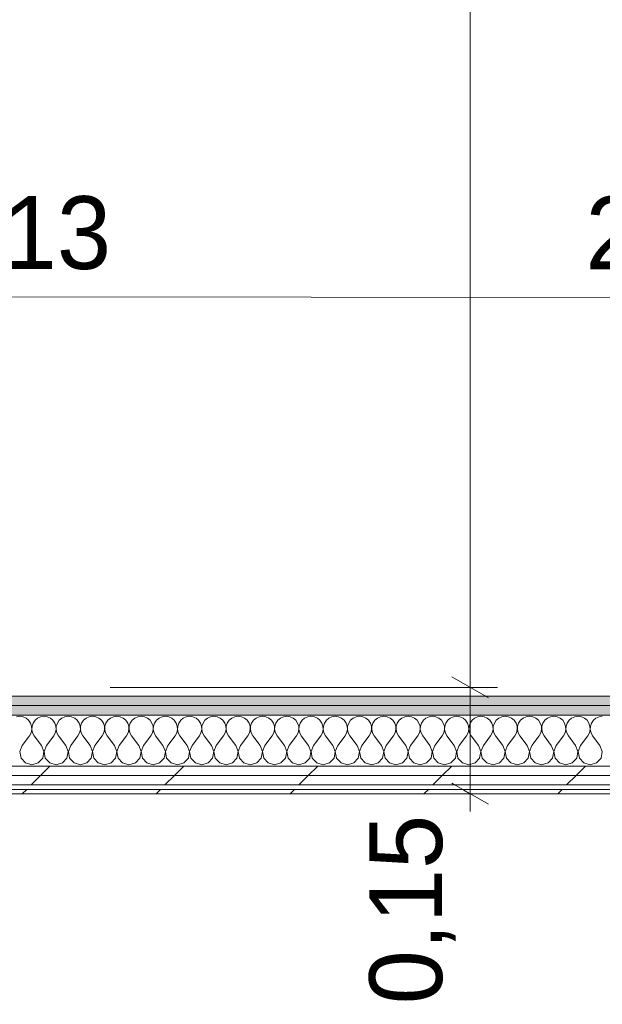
# Model space of a CAD drawing. Header units: millimetres. Extents: x -30280 to 19093, y -17460 to 4378.
# Tile 166 of 256: x -3667 to -2867, y -17373 to -16021. Entities that reach past the tile are written whole.
import ezdxf

# ---------------------------------------------------------------- set-up
doc = ezdxf.new("R2010")
doc.units = ezdxf.units.MM
doc.header["$MEASUREMENT"] = 0
doc.linetypes.add('Wipeout_Contour', pattern=[1000, 0, -1000])
doc.layers.add('Nuevo_06_COT_Generals', color=7, linetype='Continuous')
doc.layers.add('Nuevo_08_E_Envans secs', color=7, linetype='Continuous')
doc.layers.add('Nuevo_06_COT_Generals_Pluma_Nº__1', color=7, linetype='Continuous', lineweight=5)
doc.layers.add('Nuevo_08_E_Envans secs_Pluma_Nº__1', color=7, linetype='Continuous', lineweight=5)
for name, color, linetype, lineweight, true_color in [('Nuevo_08_E_Envans secs_Pluma_Nº__102', 7, 'Continuous', 5, 0xcccccc), ('Nuevo_08_E_Envans secs_Pluma_Nº__171', 171, 'Continuous', 13, 0xaaaaff), ('Nuevo_08_E_Envans secs_Pluma_Nº__177', 7, 'Continuous', 15, 0xf7e046), ('Nuevo_08_E_Envans secs_Pluma_Nº__79', 7, 'Continuous', 5, 0xaaffd5)]:
    doc.layers.add(name, color=color, linetype=linetype, lineweight=lineweight, true_color=true_color)
doc.styles.add('Estilo_Generado_1', font='txt')
doc.dimstyles.new('Estilo_Generado__2', dxfattribs={"dimtxt": 100, "dimasz": 38, "dimexe": 0.18, "dimexo": 300, "dimgap": 0, "dimtad": 1, "dimlfac": 0.001, "dimzin": 0, "dimdsep": 46, "dimtxsty": 'Estilo_Generado_1', "dimblk": 'ARROWHEAD_2', "dimblk1": 'ARROWHEAD_2', "dimblk2": 'ARROWHEAD_2', "dimcen": 0.09, "dimclrd": 7, "dimclre": 7, "dimclrt": 7, "dimadec": 0, "dimazin": 0, "dimtfac": 1, "dimtdec": 4, "dimtmove": 0, "dimatfit": 3, "dimfxl": 0, "dimtolj": 1, "dimtzin": 0, "dimarcsym": 0})
pattern_1 = [(45, (0, 0), (-183.8478, 183.8478), [195, -65]), (45, (7e-14, 183.85), (-183.8478, 183.8478), [195, -65])]

# ---------------------------------------------------------------- blocks, each defined once
blk = doc.blocks.new('*X452')
at = {"layer": 'Nuevo_08_E_Envans secs_Pluma_Nº__102', "color": 254, "linetype": 'Continuous', "lineweight": 5, "true_color": 0xcccccc}
for p, q in [((-3666.7, -16977.6), (-3671.2, -16978.3)), ((-3662.1, -16978.3), (-3666.7, -16977.6)), ((-3657.9, -16980.1), (-3662.1, -16978.3)), ((-3654.4, -16983.1), (-3657.9, -16980.1)), ((-3651.8, -16986.9), (-3654.4, -16983.1)), ((-3645.6, -16983.1), (-3648.2, -16986.9)), ((-3642.1, -16980.1), (-3645.6, -16983.1)), ((-3637.9, -16978.3), (-3642.1, -16980.1)), ((-3633.3, -16977.6), (-3637.9, -16978.3)), ((-3628.8, -16978.3), (-3633.3, -16977.6)), ((-3624.6, -16980.1), (-3628.8, -16978.3)), ((-3621, -16983.1), (-3624.6, -16980.1)), ((-3618.4, -16986.9), (-3621, -16983.1)), ((-3612.3, -16983.1), (-3614.9, -16986.9)), ((-3608.8, -16980.1), (-3612.3, -16983.1)), ((-3604.6, -16978.3), (-3608.8, -16980.1)), ((-3600, -16977.6), (-3604.6, -16978.3)), ((-3595.4, -16978.3), (-3600, -16977.6)), ((-3591.2, -16980.1), (-3595.4, -16978.3)), ((-3587.7, -16983.1), (-3591.2, -16980.1)), ((-3585.1, -16986.9), (-3587.7, -16983.1)), ((-3579, -16983.1), (-3581.6, -16986.9)), ((-3575.4, -16980.1), (-3579, -16983.1)), ((-3571.2, -16978.3), (-3575.4, -16980.1)), ((-3566.7, -16977.6), (-3571.2, -16978.3)), ((-3562.1, -16978.3), (-3566.7, -16977.6)), ((-3557.9, -16980.1), (-3562.1, -16978.3)), ((-3554.4, -16983.1), (-3557.9, -16980.1)), ((-3551.8, -16986.9), (-3554.4, -16983.1)), ((-3545.6, -16983.1), (-3548.2, -16986.9)), ((-3542.1, -16980.1), (-3545.6, -16983.1)), ((-3537.9, -16978.3), (-3542.1, -16980.1)), ((-3533.3, -16977.6), (-3537.9, -16978.3)), ((-3528.8, -16978.3), (-3533.3, -16977.6)), ((-3524.6, -16980.1), (-3528.8, -16978.3)), ((-3521, -16983.1), (-3524.6, -16980.1)), ((-3518.4, -16986.9), (-3521, -16983.1)), ((-3512.3, -16983.1), (-3514.9, -16986.9)), ((-3508.8, -16980.1), (-3512.3, -16983.1)), ((-3504.6, -16978.3), (-3508.8, -16980.1)), ((-3500, -16977.6), (-3504.6, -16978.3)), ((-3495.4, -16978.3), (-3500, -16977.6)), ((-3491.2, -16980.1), (-3495.4, -16978.3)), ((-3487.7, -16983.1), (-3491.2, -16980.1)), ((-3485.1, -16986.9), (-3487.7, -16983.1)), ((-3479, -16983.1), (-3481.6, -16986.9)), ((-3475.4, -16980.1), (-3479, -16983.1)), ((-3471.2, -16978.3), (-3475.4, -16980.1)), ((-3466.7, -16977.6), (-3471.2, -16978.3)), ((-3462.1, -16978.3), (-3466.7, -16977.6)), ((-3457.9, -16980.1), (-3462.1, -16978.3)), ((-3454.4, -16983.1), (-3457.9, -16980.1)), ((-3451.8, -16986.9), (-3454.4, -16983.1)), ((-3445.6, -16983.1), (-3448.2, -16986.9)), ((-3442.1, -16980.1), (-3445.6, -16983.1)), ((-3437.9, -16978.3), (-3442.1, -16980.1)), ((-3433.3, -16977.6), (-3437.9, -16978.3)), ((-3428.8, -16978.3), (-3433.3, -16977.6)), ((-3424.6, -16980.1), (-3428.8, -16978.3)), ((-3421, -16983.1), (-3424.6, -16980.1)), ((-3418.4, -16986.9), (-3421, -16983.1)), ((-3412.3, -16983.1), (-3414.9, -16986.9)), ((-3408.8, -16980.1), (-3412.3, -16983.1)), ((-3404.6, -16978.3), (-3408.8, -16980.1)), ((-3400, -16977.6), (-3404.6, -16978.3)), ((-3395.4, -16978.3), (-3400, -16977.6)), ((-3391.2, -16980.1), (-3395.4, -16978.3)), ((-3387.7, -16983.1), (-3391.2, -16980.1)), ((-3385.1, -16986.9), (-3387.7, -16983.1)), ((-3379, -16983.1), (-3381.6, -16986.9)), ((-3375.4, -16980.1), (-3379, -16983.1)), ((-3371.2, -16978.3), (-3375.4, -16980.1)), ((-3366.7, -16977.6), (-3371.2, -16978.3)), ((-3362.1, -16978.3), (-3366.7, -16977.6)), ((-3357.9, -16980.1), (-3362.1, -16978.3)), ((-3354.4, -16983.1), (-3357.9, -16980.1)), ((-3351.8, -16986.9), (-3354.4, -16983.1)), ((-3345.6, -16983.1), (-3348.2, -16986.9)), ((-3342.1, -16980.1), (-3345.6, -16983.1)), ((-3337.9, -16978.3), (-3342.1, -16980.1)), ((-3333.3, -16977.6), (-3337.9, -16978.3)), ((-3328.8, -16978.3), (-3333.3, -16977.6)), ((-3324.6, -16980.1), (-3328.8, -16978.3)), ((-3321, -16983.1), (-3324.6, -16980.1)), ((-3318.4, -16986.9), (-3321, -16983.1)), ((-3312.3, -16983.1), (-3314.9, -16986.9)), ((-3308.8, -16980.1), (-3312.3, -16983.1)), ((-3304.6, -16978.3), (-3308.8, -16980.1)), ((-3300, -16977.6), (-3304.6, -16978.3)), ((-3295.4, -16978.3), (-3300, -16977.6)), ((-3291.2, -16980.1), (-3295.4, -16978.3)), ((-3287.7, -16983.1), (-3291.2, -16980.1)), ((-3285.1, -16986.9), (-3287.7, -16983.1)), ((-3279, -16983.1), (-3281.6, -16986.9)), ((-3275.4, -16980.1), (-3279, -16983.1)), ((-3271.2, -16978.3), (-3275.4, -16980.1)), ((-3266.7, -16977.6), (-3271.2, -16978.3)), ((-3262.1, -16978.3), (-3266.7, -16977.6)), ((-3257.9, -16980.1), (-3262.1, -16978.3)), ((-3254.4, -16983.1), (-3257.9, -16980.1)), ((-3251.8, -16986.9), (-3254.4, -16983.1)), ((-3245.6, -16983.1), (-3248.2, -16986.9)), ((-3242.1, -16980.1), (-3245.6, -16983.1)), ((-3237.9, -16978.3), (-3242.1, -16980.1)), ((-3233.3, -16977.6), (-3237.9, -16978.3)), ((-3228.8, -16978.3), (-3233.3, -16977.6)), ((-3224.6, -16980.1), (-3228.8, -16978.3)), ((-3221, -16983.1), (-3224.6, -16980.1)), ((-3218.4, -16986.9), (-3221, -16983.1)), ((-3212.3, -16983.1), (-3214.9, -16986.9)), ((-3208.8, -16980.1), (-3212.3, -16983.1)), ((-3204.6, -16978.3), (-3208.8, -16980.1)), ((-3200, -16977.6), (-3204.6, -16978.3)), ((-3195.4, -16978.3), (-3200, -16977.6)), ((-3191.2, -16980.1), (-3195.4, -16978.3)), ((-3187.7, -16983.1), (-3191.2, -16980.1)), ((-3185.1, -16986.9), (-3187.7, -16983.1)), ((-3179, -16983.1), (-3181.6, -16986.9)), ((-3175.4, -16980.1), (-3179, -16983.1)), ((-3171.2, -16978.3), (-3175.4, -16980.1)), ((-3166.7, -16977.6), (-3171.2, -16978.3)), ((-3162.1, -16978.3), (-3166.7, -16977.6)), ((-3157.9, -16980.1), (-3162.1, -16978.3)), ((-3154.4, -16983.1), (-3157.9, -16980.1)), ((-3151.8, -16986.9), (-3154.4, -16983.1)), ((-3145.6, -16983.1), (-3148.2, -16986.9)), ((-3142.1, -16980.1), (-3145.6, -16983.1)), ((-3137.9, -16978.3), (-3142.1, -16980.1)), ((-3133.3, -16977.6), (-3137.9, -16978.3)), ((-3128.8, -16978.3), (-3133.3, -16977.6)), ((-3124.6, -16980.1), (-3128.8, -16978.3)), ((-3121, -16983.1), (-3124.6, -16980.1)), ((-3118.4, -16986.9), (-3121, -16983.1)), ((-3112.3, -16983.1), (-3114.9, -16986.9)), ((-3108.8, -16980.1), (-3112.3, -16983.1)), ((-3104.6, -16978.3), (-3108.8, -16980.1)), ((-3100, -16977.6), (-3104.6, -16978.3)), ((-3095.4, -16978.3), (-3100, -16977.6)), ((-3091.2, -16980.1), (-3095.4, -16978.3)), ((-3087.7, -16983.1), (-3091.2, -16980.1)), ((-3085.1, -16986.9), (-3087.7, -16983.1)), ((-3079, -16983.1), (-3081.6, -16986.9)), ((-3075.4, -16980.1), (-3079, -16983.1)), ((-3071.2, -16978.3), (-3075.4, -16980.1)), ((-3066.7, -16977.6), (-3071.2, -16978.3)), ((-3062.1, -16978.3), (-3066.7, -16977.6)), ((-3057.9, -16980.1), (-3062.1, -16978.3)), ((-3054.4, -16983.1), (-3057.9, -16980.1)), ((-3051.8, -16986.9), (-3054.4, -16983.1)), ((-3045.6, -16983.1), (-3048.2, -16986.9)), ((-3042.1, -16980.1), (-3045.6, -16983.1)), ((-3037.9, -16978.3), (-3042.1, -16980.1)), ((-3033.3, -16977.6), (-3037.9, -16978.3)), ((-3028.8, -16978.3), (-3033.3, -16977.6)), ((-3024.6, -16980.1), (-3028.8, -16978.3)), ((-3021, -16983.1), (-3024.6, -16980.1)), ((-3018.4, -16986.9), (-3021, -16983.1)), ((-3012.3, -16983.1), (-3014.9, -16986.9)), ((-3008.8, -16980.1), (-3012.3, -16983.1)), ((-3004.6, -16978.3), (-3008.8, -16980.1)), ((-3000, -16977.6), (-3004.6, -16978.3)), ((-2995.4, -16978.3), (-3000, -16977.6)), ((-2991.2, -16980.1), (-2995.4, -16978.3)), ((-2987.7, -16983.1), (-2991.2, -16980.1)), ((-2985.1, -16986.9), (-2987.7, -16983.1)), ((-2979, -16983.1), (-2981.6, -16986.9)), ((-2975.4, -16980.1), (-2979, -16983.1)), ((-2971.2, -16978.3), (-2975.4, -16980.1)), ((-2966.7, -16977.6), (-2971.2, -16978.3)), ((-2962.1, -16978.3), (-2966.7, -16977.6)), ((-2957.9, -16980.1), (-2962.1, -16978.3)), ((-2954.4, -16983.1), (-2957.9, -16980.1)), ((-2951.8, -16986.9), (-2954.4, -16983.1)), ((-2945.6, -16983.1), (-2948.2, -16986.9)), ((-2942.1, -16980.1), (-2945.6, -16983.1)), ((-2937.9, -16978.3), (-2942.1, -16980.1)), ((-2933.3, -16977.6), (-2937.9, -16978.3)), ((-2928.8, -16978.3), (-2933.3, -16977.6)), ((-2924.6, -16980.1), (-2928.8, -16978.3)), ((-2921, -16983.1), (-2924.6, -16980.1)), ((-2918.4, -16986.9), (-2921, -16983.1)), ((-2912.3, -16983.1), (-2914.9, -16986.9)), ((-2908.8, -16980.1), (-2912.3, -16983.1)), ((-2904.6, -16978.3), (-2908.8, -16980.1)), ((-2900, -16977.6), (-2904.6, -16978.3)), ((-2895.4, -16978.3), (-2900, -16977.6)), ((-2891.2, -16980.1), (-2895.4, -16978.3)), ((-2887.7, -16983.1), (-2891.2, -16980.1)), ((-2885.1, -16986.9), (-2887.7, -16983.1)), ((-2879, -16983.1), (-2881.6, -16986.9)), ((-2875.4, -16980.1), (-2879, -16983.1)), ((-2871.2, -16978.3), (-2875.4, -16980.1)), ((-2866.7, -16977.6), (-2871.2, -16978.3)), ((-3650.3, -16991.2), (-3651.8, -16986.9)), ((-3651.1, -17000.3), (-3650.1, -16995.8)), ((-3650.1, -16995.8), (-3650.3, -16991.2)), ((-3649.7, -16991.2), (-3649.9, -16995.8)), ((-3649.9, -16995.8), (-3648.9, -17000.3)), ((-3648.2, -16986.9), (-3649.7, -16991.2)), ((-3617, -16991.2), (-3618.4, -16986.9)), ((-3617.8, -17000.3), (-3616.7, -16995.8)), ((-3616.7, -16995.8), (-3617, -16991.2)), ((-3616.4, -16991.2), (-3616.6, -16995.8)), ((-3616.6, -16995.8), (-3615.6, -17000.3)), ((-3614.9, -16986.9), (-3616.4, -16991.2)), ((-3583.6, -16991.2), (-3585.1, -16986.9)), ((-3584.4, -17000.3), (-3583.4, -16995.8)), ((-3583.4, -16995.8), (-3583.6, -16991.2)), ((-3583, -16991.2), (-3583.3, -16995.8)), ((-3583.3, -16995.8), (-3582.2, -17000.3)), ((-3581.6, -16986.9), (-3583, -16991.2)), ((-3550.3, -16991.2), (-3551.8, -16986.9)), ((-3551.1, -17000.3), (-3550.1, -16995.8)), ((-3550.1, -16995.8), (-3550.3, -16991.2)), ((-3549.7, -16991.2), (-3549.9, -16995.8)), ((-3549.9, -16995.8), (-3548.9, -17000.3)), ((-3548.2, -16986.9), (-3549.7, -16991.2)), ((-3517, -16991.2), (-3518.4, -16986.9)), ((-3517.8, -17000.3), (-3516.7, -16995.8)), ((-3516.7, -16995.8), (-3517, -16991.2)), ((-3516.4, -16991.2), (-3516.6, -16995.8)), ((-3516.6, -16995.8), (-3515.6, -17000.3)), ((-3514.9, -16986.9), (-3516.4, -16991.2)), ((-3483.6, -16991.2), (-3485.1, -16986.9)), ((-3484.4, -17000.3), (-3483.4, -16995.8)), ((-3483.4, -16995.8), (-3483.6, -16991.2)), ((-3483, -16991.2), (-3483.3, -16995.8)), ((-3483.3, -16995.8), (-3482.2, -17000.3)), ((-3481.6, -16986.9), (-3483, -16991.2)), ((-3450.3, -16991.2), (-3451.8, -16986.9)), ((-3451.1, -17000.3), (-3450.1, -16995.8)), ((-3450.1, -16995.8), (-3450.3, -16991.2)), ((-3449.7, -16991.2), (-3449.9, -16995.8)), ((-3449.9, -16995.8), (-3448.9, -17000.3)), ((-3448.2, -16986.9), (-3449.7, -16991.2)), ((-3417, -16991.2), (-3418.4, -16986.9)), ((-3417.8, -17000.3), (-3416.7, -16995.8)), ((-3416.7, -16995.8), (-3417, -16991.2)), ((-3416.4, -16991.2), (-3416.6, -16995.8)), ((-3416.6, -16995.8), (-3415.6, -17000.3)), ((-3414.9, -16986.9), (-3416.4, -16991.2)), ((-3383.6, -16991.2), (-3385.1, -16986.9)), ((-3384.4, -17000.3), (-3383.4, -16995.8)), ((-3383.4, -16995.8), (-3383.6, -16991.2)), ((-3383, -16991.2), (-3383.3, -16995.8)), ((-3383.3, -16995.8), (-3382.2, -17000.3)), ((-3381.6, -16986.9), (-3383, -16991.2)), ((-3350.3, -16991.2), (-3351.8, -16986.9)), ((-3351.1, -17000.3), (-3350.1, -16995.8)), ((-3350.1, -16995.8), (-3350.3, -16991.2)), ((-3349.7, -16991.2), (-3349.9, -16995.8)), ((-3349.9, -16995.8), (-3348.9, -17000.3)), ((-3348.2, -16986.9), (-3349.7, -16991.2)), ((-3317, -16991.2), (-3318.4, -16986.9)), ((-3317.8, -17000.3), (-3316.7, -16995.8)), ((-3316.7, -16995.8), (-3317, -16991.2)), ((-3316.4, -16991.2), (-3316.6, -16995.8)), ((-3316.6, -16995.8), (-3315.6, -17000.3)), ((-3314.9, -16986.9), (-3316.4, -16991.2)), ((-3283.6, -16991.2), (-3285.1, -16986.9)), ((-3284.4, -17000.3), (-3283.4, -16995.8)), ((-3283.4, -16995.8), (-3283.6, -16991.2)), ((-3283, -16991.2), (-3283.3, -16995.8)), ((-3283.3, -16995.8), (-3282.2, -17000.3)), ((-3281.6, -16986.9), (-3283, -16991.2)), ((-3250.3, -16991.2), (-3251.8, -16986.9)), ((-3251.1, -17000.3), (-3250.1, -16995.8)), ((-3250.1, -16995.8), (-3250.3, -16991.2)), ((-3249.7, -16991.2), (-3249.9, -16995.8)), ((-3249.9, -16995.8), (-3248.9, -17000.3)), ((-3248.2, -16986.9), (-3249.7, -16991.2)), ((-3217, -16991.2), (-3218.4, -16986.9)), ((-3217.8, -17000.3), (-3216.7, -16995.8)), ((-3216.7, -16995.8), (-3217, -16991.2)), ((-3216.4, -16991.2), (-3216.6, -16995.8)), ((-3216.6, -16995.8), (-3215.6, -17000.3)), ((-3214.9, -16986.9), (-3216.4, -16991.2)), ((-3183.6, -16991.2), (-3185.1, -16986.9)), ((-3184.4, -17000.3), (-3183.4, -16995.8)), ((-3183.4, -16995.8), (-3183.6, -16991.2)), ((-3183, -16991.2), (-3183.3, -16995.8)), ((-3183.3, -16995.8), (-3182.2, -17000.3)), ((-3181.6, -16986.9), (-3183, -16991.2)), ((-3150.3, -16991.2), (-3151.8, -16986.9)), ((-3151.1, -17000.3), (-3150.1, -16995.8)), ((-3150.1, -16995.8), (-3150.3, -16991.2)), ((-3149.7, -16991.2), (-3149.9, -16995.8)), ((-3149.9, -16995.8), (-3148.9, -17000.3)), ((-3148.2, -16986.9), (-3149.7, -16991.2)), ((-3117, -16991.2), (-3118.4, -16986.9)), ((-3117.8, -17000.3), (-3116.7, -16995.8)), ((-3116.7, -16995.8), (-3117, -16991.2)), ((-3116.4, -16991.2), (-3116.6, -16995.8)), ((-3116.6, -16995.8), (-3115.6, -17000.3)), ((-3114.9, -16986.9), (-3116.4, -16991.2)), ((-3083.6, -16991.2), (-3085.1, -16986.9)), ((-3084.4, -17000.3), (-3083.4, -16995.8)), ((-3083.4, -16995.8), (-3083.6, -16991.2)), ((-3083, -16991.2), (-3083.3, -16995.8)), ((-3083.3, -16995.8), (-3082.2, -17000.3)), ((-3081.6, -16986.9), (-3083, -16991.2)), ((-3050.3, -16991.2), (-3051.8, -16986.9)), ((-3051.1, -17000.3), (-3050.1, -16995.8)), ((-3050.1, -16995.8), (-3050.3, -16991.2)), ((-3049.7, -16991.2), (-3049.9, -16995.8)), ((-3049.9, -16995.8), (-3048.9, -17000.3)), ((-3048.2, -16986.9), (-3049.7, -16991.2)), ((-3017, -16991.2), (-3018.4, -16986.9)), ((-3017.8, -17000.3), (-3016.7, -16995.8)), ((-3016.7, -16995.8), (-3017, -16991.2)), ((-3016.4, -16991.2), (-3016.6, -16995.8)), ((-3016.6, -16995.8), (-3015.6, -17000.3)), ((-3014.9, -16986.9), (-3016.4, -16991.2)), ((-2983.6, -16991.2), (-2985.1, -16986.9)), ((-2984.4, -17000.3), (-2983.4, -16995.8)), ((-2983.4, -16995.8), (-2983.6, -16991.2)), ((-2983, -16991.2), (-2983.3, -16995.8)), ((-2983.3, -16995.8), (-2982.2, -17000.3)), ((-2981.6, -16986.9), (-2983, -16991.2)), ((-2950.3, -16991.2), (-2951.8, -16986.9)), ((-2951.1, -17000.3), (-2950.1, -16995.8)), ((-2950.1, -16995.8), (-2950.3, -16991.2)), ((-2949.7, -16991.2), (-2949.9, -16995.8)), ((-2949.9, -16995.8), (-2948.9, -17000.3)), ((-2948.2, -16986.9), (-2949.7, -16991.2)), ((-2917, -16991.2), (-2918.4, -16986.9)), ((-2917.8, -17000.3), (-2916.7, -16995.8)), ((-2916.7, -16995.8), (-2917, -16991.2)), ((-2916.4, -16991.2), (-2916.6, -16995.8)), ((-2916.6, -16995.8), (-2915.6, -17000.3)), ((-2914.9, -16986.9), (-2916.4, -16991.2)), ((-2883.6, -16991.2), (-2885.1, -16986.9)), ((-2884.4, -17000.3), (-2883.4, -16995.8)), ((-2883.4, -16995.8), (-2883.6, -16991.2)), ((-2883, -16991.2), (-2883.3, -16995.8)), ((-2883.3, -16995.8), (-2882.2, -17000.3)), ((-2881.6, -16986.9), (-2883, -16991.2)), ((-3663.3, -17017.6), (-3653.3, -17004.3)), ((-3653.3, -17004.3), (-3651.1, -17000.3)), ((-3648.9, -17000.3), (-3646.7, -17004.3)), ((-3636.7, -17017.6), (-3646.7, -17004.3)), ((-3630, -17017.6), (-3620, -17004.3)), ((-3620, -17004.3), (-3617.8, -17000.3)), ((-3615.6, -17000.3), (-3613.3, -17004.3)), ((-3603.3, -17017.6), (-3613.3, -17004.3)), ((-3596.7, -17017.6), (-3586.7, -17004.3)), ((-3586.7, -17004.3), (-3584.4, -17000.3)), ((-3582.2, -17000.3), (-3580, -17004.3)), ((-3570, -17017.6), (-3580, -17004.3)), ((-3563.3, -17017.6), (-3553.3, -17004.3)), ((-3553.3, -17004.3), (-3551.1, -17000.3)), ((-3548.9, -17000.3), (-3546.7, -17004.3)), ((-3536.7, -17017.6), (-3546.7, -17004.3)), ((-3530, -17017.6), (-3520, -17004.3)), ((-3520, -17004.3), (-3517.8, -17000.3)), ((-3515.6, -17000.3), (-3513.3, -17004.3)), ((-3503.3, -17017.6), (-3513.3, -17004.3)), ((-3496.7, -17017.6), (-3486.7, -17004.3)), ((-3486.7, -17004.3), (-3484.4, -17000.3)), ((-3482.2, -17000.3), (-3480, -17004.3)), ((-3470, -17017.6), (-3480, -17004.3)), ((-3463.3, -17017.6), (-3453.3, -17004.3)), ((-3453.3, -17004.3), (-3451.1, -17000.3)), ((-3448.9, -17000.3), (-3446.7, -17004.3)), ((-3436.7, -17017.6), (-3446.7, -17004.3)), ((-3430, -17017.6), (-3420, -17004.3)), ((-3420, -17004.3), (-3417.8, -17000.3)), ((-3415.6, -17000.3), (-3413.3, -17004.3)), ((-3403.3, -17017.6), (-3413.3, -17004.3)), ((-3396.7, -17017.6), (-3386.7, -17004.3)), ((-3386.7, -17004.3), (-3384.4, -17000.3)), ((-3382.2, -17000.3), (-3380, -17004.3)), ((-3370, -17017.6), (-3380, -17004.3)), ((-3363.3, -17017.6), (-3353.3, -17004.3)), ((-3353.3, -17004.3), (-3351.1, -17000.3)), ((-3348.9, -17000.3), (-3346.7, -17004.3)), ((-3336.7, -17017.6), (-3346.7, -17004.3)), ((-3330, -17017.6), (-3320, -17004.3)), ((-3320, -17004.3), (-3317.8, -17000.3)), ((-3315.6, -17000.3), (-3313.3, -17004.3)), ((-3303.3, -17017.6), (-3313.3, -17004.3)), ((-3296.7, -17017.6), (-3286.7, -17004.3)), ((-3286.7, -17004.3), (-3284.4, -17000.3)), ((-3282.2, -17000.3), (-3280, -17004.3)), ((-3270, -17017.6), (-3280, -17004.3)), ((-3263.3, -17017.6), (-3253.3, -17004.3)), ((-3253.3, -17004.3), (-3251.1, -17000.3)), ((-3248.9, -17000.3), (-3246.7, -17004.3)), ((-3236.7, -17017.6), (-3246.7, -17004.3)), ((-3230, -17017.6), (-3220, -17004.3)), ((-3220, -17004.3), (-3217.8, -17000.3)), ((-3215.6, -17000.3), (-3213.3, -17004.3)), ((-3203.3, -17017.6), (-3213.3, -17004.3)), ((-3196.7, -17017.6), (-3186.7, -17004.3)), ((-3186.7, -17004.3), (-3184.4, -17000.3)), ((-3182.2, -17000.3), (-3180, -17004.3)), ((-3170, -17017.6), (-3180, -17004.3)), ((-3163.3, -17017.6), (-3153.3, -17004.3)), ((-3153.3, -17004.3), (-3151.1, -17000.3)), ((-3148.9, -17000.3), (-3146.7, -17004.3)), ((-3136.7, -17017.6), (-3146.7, -17004.3)), ((-3130, -17017.6), (-3120, -17004.3)), ((-3120, -17004.3), (-3117.8, -17000.3)), ((-3115.6, -17000.3), (-3113.3, -17004.3)), ((-3103.3, -17017.6), (-3113.3, -17004.3)), ((-3096.7, -17017.6), (-3086.7, -17004.3)), ((-3086.7, -17004.3), (-3084.4, -17000.3)), ((-3082.2, -17000.3), (-3080, -17004.3)), ((-3070, -17017.6), (-3080, -17004.3)), ((-3063.3, -17017.6), (-3053.3, -17004.3)), ((-3053.3, -17004.3), (-3051.1, -17000.3)), ((-3048.9, -17000.3), (-3046.7, -17004.3)), ((-3036.7, -17017.6), (-3046.7, -17004.3)), ((-3030, -17017.6), (-3020, -17004.3)), ((-3020, -17004.3), (-3017.8, -17000.3)), ((-3015.6, -17000.3), (-3013.3, -17004.3)), ((-3003.3, -17017.6), (-3013.3, -17004.3)), ((-2996.7, -17017.6), (-2986.7, -17004.3)), ((-2986.7, -17004.3), (-2984.4, -17000.3)), ((-2982.2, -17000.3), (-2980, -17004.3)), ((-2970, -17017.6), (-2980, -17004.3)), ((-2963.3, -17017.6), (-2953.3, -17004.3)), ((-2953.3, -17004.3), (-2951.1, -17000.3)), ((-2948.9, -17000.3), (-2946.7, -17004.3)), ((-2936.7, -17017.6), (-2946.7, -17004.3)), ((-2930, -17017.6), (-2920, -17004.3)), ((-2920, -17004.3), (-2917.8, -17000.3)), ((-2915.6, -17000.3), (-2913.3, -17004.3)), ((-2903.3, -17017.6), (-2913.3, -17004.3)), ((-2896.7, -17017.6), (-2886.7, -17004.3)), ((-2886.7, -17004.3), (-2884.4, -17000.3)), ((-2882.2, -17000.3), (-2880, -17004.3)), ((-2870, -17017.6), (-2880, -17004.3)), ((-3663.3, -17017.6), (-3666.6, -17026.1)), ((-3633.4, -17026.1), (-3636.7, -17017.6)), ((-3630, -17017.6), (-3633.3, -17026.1)), ((-3600.1, -17026.1), (-3603.3, -17017.6)), ((-3596.7, -17017.6), (-3599.9, -17026.1)), ((-3566.7, -17026.1), (-3570, -17017.6)), ((-3563.3, -17017.6), (-3566.6, -17026.1)), ((-3533.4, -17026.1), (-3536.7, -17017.6)), ((-3530, -17017.6), (-3533.3, -17026.1)), ((-3500.1, -17026.1), (-3503.3, -17017.6)), ((-3496.7, -17017.6), (-3499.9, -17026.1)), ((-3466.7, -17026.1), (-3470, -17017.6)), ((-3463.3, -17017.6), (-3466.6, -17026.1)), ((-3433.4, -17026.1), (-3436.7, -17017.6)), ((-3430, -17017.6), (-3433.3, -17026.1)), ((-3400.1, -17026.1), (-3403.3, -17017.6)), ((-3396.7, -17017.6), (-3399.9, -17026.1)), ((-3366.7, -17026.1), (-3370, -17017.6)), ((-3363.3, -17017.6), (-3366.6, -17026.1)), ((-3333.4, -17026.1), (-3336.7, -17017.6)), ((-3330, -17017.6), (-3333.3, -17026.1)), ((-3300.1, -17026.1), (-3303.3, -17017.6)), ((-3296.7, -17017.6), (-3299.9, -17026.1)), ((-3266.7, -17026.1), (-3270, -17017.6)), ((-3263.3, -17017.6), (-3266.6, -17026.1)), ((-3233.4, -17026.1), (-3236.7, -17017.6)), ((-3230, -17017.6), (-3233.3, -17026.1)), ((-3200.1, -17026.1), (-3203.3, -17017.6)), ((-3196.7, -17017.6), (-3199.9, -17026.1)), ((-3166.7, -17026.1), (-3170, -17017.6)), ((-3163.3, -17017.6), (-3166.6, -17026.1)), ((-3133.4, -17026.1), (-3136.7, -17017.6)), ((-3130, -17017.6), (-3133.3, -17026.1)), ((-3100.1, -17026.1), (-3103.3, -17017.6)), ((-3096.7, -17017.6), (-3099.9, -17026.1)), ((-3066.7, -17026.1), (-3070, -17017.6)), ((-3063.3, -17017.6), (-3066.6, -17026.1)), ((-3033.4, -17026.1), (-3036.7, -17017.6)), ((-3030, -17017.6), (-3033.3, -17026.1)), ((-3000.1, -17026.1), (-3003.3, -17017.6)), ((-2996.7, -17017.6), (-2999.9, -17026.1)), ((-2966.7, -17026.1), (-2970, -17017.6)), ((-2963.3, -17017.6), (-2966.6, -17026.1)), ((-2933.4, -17026.1), (-2936.7, -17017.6)), ((-2930, -17017.6), (-2933.3, -17026.1)), ((-2900.1, -17026.1), (-2903.3, -17017.6)), ((-2896.7, -17017.6), (-2899.9, -17026.1)), ((-2866.7, -17026.1), (-2870, -17017.6)), ((-3666.6, -17026.1), (-3664.9, -17035.1)), ((-3664.9, -17035.1), (-3658.8, -17041.8)), ((-3641.2, -17041.8), (-3635.1, -17035.1)), ((-3635.1, -17035.1), (-3633.4, -17026.1)), ((-3633.3, -17026.1), (-3631.6, -17035.1)), ((-3631.6, -17035.1), (-3625.4, -17041.8)), ((-3607.9, -17041.8), (-3601.8, -17035.1)), ((-3601.8, -17035.1), (-3600.1, -17026.1)), ((-3599.9, -17026.1), (-3598.2, -17035.1)), ((-3598.2, -17035.1), (-3592.1, -17041.8)), ((-3574.6, -17041.8), (-3568.4, -17035.1)), ((-3568.4, -17035.1), (-3566.7, -17026.1)), ((-3566.6, -17026.1), (-3564.9, -17035.1)), ((-3564.9, -17035.1), (-3558.8, -17041.8)), ((-3541.2, -17041.8), (-3535.1, -17035.1)), ((-3535.1, -17035.1), (-3533.4, -17026.1)), ((-3533.3, -17026.1), (-3531.6, -17035.1)), ((-3531.6, -17035.1), (-3525.4, -17041.8)), ((-3507.9, -17041.8), (-3501.8, -17035.1)), ((-3501.8, -17035.1), (-3500.1, -17026.1)), ((-3499.9, -17026.1), (-3498.2, -17035.1)), ((-3498.2, -17035.1), (-3492.1, -17041.8)), ((-3474.6, -17041.8), (-3468.4, -17035.1)), ((-3468.4, -17035.1), (-3466.7, -17026.1)), ((-3466.6, -17026.1), (-3464.9, -17035.1)), ((-3464.9, -17035.1), (-3458.8, -17041.8)), ((-3441.2, -17041.8), (-3435.1, -17035.1)), ((-3435.1, -17035.1), (-3433.4, -17026.1)), ((-3433.3, -17026.1), (-3431.6, -17035.1)), ((-3431.6, -17035.1), (-3425.4, -17041.8)), ((-3407.9, -17041.8), (-3401.8, -17035.1)), ((-3401.8, -17035.1), (-3400.1, -17026.1)), ((-3399.9, -17026.1), (-3398.2, -17035.1)), ((-3398.2, -17035.1), (-3392.1, -17041.8)), ((-3374.6, -17041.8), (-3368.4, -17035.1)), ((-3368.4, -17035.1), (-3366.7, -17026.1)), ((-3366.6, -17026.1), (-3364.9, -17035.1)), ((-3364.9, -17035.1), (-3358.8, -17041.8)), ((-3341.2, -17041.8), (-3335.1, -17035.1)), ((-3335.1, -17035.1), (-3333.4, -17026.1)), ((-3333.3, -17026.1), (-3331.6, -17035.1)), ((-3331.6, -17035.1), (-3325.4, -17041.8)), ((-3307.9, -17041.8), (-3301.8, -17035.1)), ((-3301.8, -17035.1), (-3300.1, -17026.1)), ((-3299.9, -17026.1), (-3298.2, -17035.1)), ((-3298.2, -17035.1), (-3292.1, -17041.8)), ((-3274.6, -17041.8), (-3268.4, -17035.1)), ((-3268.4, -17035.1), (-3266.7, -17026.1)), ((-3266.6, -17026.1), (-3264.9, -17035.1)), ((-3264.9, -17035.1), (-3258.8, -17041.8)), ((-3241.2, -17041.8), (-3235.1, -17035.1)), ((-3235.1, -17035.1), (-3233.4, -17026.1)), ((-3233.3, -17026.1), (-3231.6, -17035.1)), ((-3231.6, -17035.1), (-3225.4, -17041.8)), ((-3207.9, -17041.8), (-3201.8, -17035.1)), ((-3201.8, -17035.1), (-3200.1, -17026.1)), ((-3199.9, -17026.1), (-3198.2, -17035.1)), ((-3198.2, -17035.1), (-3192.1, -17041.8)), ((-3174.6, -17041.8), (-3168.4, -17035.1)), ((-3168.4, -17035.1), (-3166.7, -17026.1)), ((-3166.6, -17026.1), (-3164.9, -17035.1)), ((-3164.9, -17035.1), (-3158.8, -17041.8)), ((-3141.2, -17041.8), (-3135.1, -17035.1)), ((-3135.1, -17035.1), (-3133.4, -17026.1)), ((-3133.3, -17026.1), (-3131.6, -17035.1)), ((-3131.6, -17035.1), (-3125.4, -17041.8)), ((-3107.9, -17041.8), (-3101.8, -17035.1)), ((-3101.8, -17035.1), (-3100.1, -17026.1)), ((-3099.9, -17026.1), (-3098.2, -17035.1)), ((-3098.2, -17035.1), (-3092.1, -17041.8)), ((-3074.6, -17041.8), (-3068.4, -17035.1)), ((-3068.4, -17035.1), (-3066.7, -17026.1)), ((-3066.6, -17026.1), (-3064.9, -17035.1)), ((-3064.9, -17035.1), (-3058.8, -17041.8)), ((-3041.2, -17041.8), (-3035.1, -17035.1)), ((-3035.1, -17035.1), (-3033.4, -17026.1)), ((-3033.3, -17026.1), (-3031.6, -17035.1)), ((-3031.6, -17035.1), (-3025.4, -17041.8)), ((-3007.9, -17041.8), (-3001.8, -17035.1)), ((-3001.8, -17035.1), (-3000.1, -17026.1)), ((-2999.9, -17026.1), (-2998.2, -17035.1)), ((-2998.2, -17035.1), (-2992.1, -17041.8)), ((-2974.6, -17041.8), (-2968.4, -17035.1)), ((-2968.4, -17035.1), (-2966.7, -17026.1)), ((-2966.6, -17026.1), (-2964.9, -17035.1)), ((-2964.9, -17035.1), (-2958.8, -17041.8)), ((-2941.2, -17041.8), (-2935.1, -17035.1)), ((-2935.1, -17035.1), (-2933.4, -17026.1)), ((-2933.3, -17026.1), (-2931.6, -17035.1)), ((-2931.6, -17035.1), (-2925.4, -17041.8)), ((-2907.9, -17041.8), (-2901.8, -17035.1)), ((-2901.8, -17035.1), (-2900.1, -17026.1)), ((-2899.9, -17026.1), (-2898.2, -17035.1)), ((-2898.2, -17035.1), (-2892.1, -17041.8)), ((-2874.6, -17041.8), (-2868.4, -17035.1)), ((-2868.4, -17035.1), (-2866.7, -17026.1)), ((-3658.8, -17041.8), (-3650, -17044.3)), ((-3650, -17044.3), (-3641.2, -17041.8)), ((-3625.4, -17041.8), (-3616.7, -17044.3)), ((-3616.7, -17044.3), (-3607.9, -17041.8)), ((-3592.1, -17041.8), (-3583.3, -17044.3)), ((-3583.3, -17044.3), (-3574.6, -17041.8)), ((-3558.8, -17041.8), (-3550, -17044.3)), ((-3550, -17044.3), (-3541.2, -17041.8)), ((-3525.4, -17041.8), (-3516.7, -17044.3)), ((-3516.7, -17044.3), (-3507.9, -17041.8)), ((-3492.1, -17041.8), (-3483.3, -17044.3)), ((-3483.3, -17044.3), (-3474.6, -17041.8)), ((-3458.8, -17041.8), (-3450, -17044.3)), ((-3450, -17044.3), (-3441.2, -17041.8)), ((-3425.4, -17041.8), (-3416.7, -17044.3)), ((-3416.7, -17044.3), (-3407.9, -17041.8)), ((-3392.1, -17041.8), (-3383.3, -17044.3)), ((-3383.3, -17044.3), (-3374.6, -17041.8)), ((-3358.8, -17041.8), (-3350, -17044.3)), ((-3350, -17044.3), (-3341.2, -17041.8)), ((-3325.4, -17041.8), (-3316.7, -17044.3)), ((-3316.7, -17044.3), (-3307.9, -17041.8)), ((-3292.1, -17041.8), (-3283.3, -17044.3)), ((-3283.3, -17044.3), (-3274.6, -17041.8)), ((-3258.8, -17041.8), (-3250, -17044.3)), ((-3250, -17044.3), (-3241.2, -17041.8)), ((-3225.4, -17041.8), (-3216.7, -17044.3)), ((-3216.7, -17044.3), (-3207.9, -17041.8)), ((-3192.1, -17041.8), (-3183.3, -17044.3)), ((-3183.3, -17044.3), (-3174.6, -17041.8)), ((-3158.8, -17041.8), (-3150, -17044.3)), ((-3150, -17044.3), (-3141.2, -17041.8)), ((-3125.4, -17041.8), (-3116.7, -17044.3)), ((-3116.7, -17044.3), (-3107.9, -17041.8)), ((-3092.1, -17041.8), (-3083.3, -17044.3)), ((-3083.3, -17044.3), (-3074.6, -17041.8)), ((-3058.8, -17041.8), (-3050, -17044.3)), ((-3050, -17044.3), (-3041.2, -17041.8)), ((-3025.4, -17041.8), (-3016.7, -17044.3)), ((-3016.7, -17044.3), (-3007.9, -17041.8)), ((-2992.1, -17041.8), (-2983.3, -17044.3)), ((-2983.3, -17044.3), (-2974.6, -17041.8)), ((-2958.8, -17041.8), (-2950, -17044.3)), ((-2950, -17044.3), (-2941.2, -17041.8)), ((-2925.4, -17041.8), (-2916.7, -17044.3)), ((-2916.7, -17044.3), (-2907.9, -17041.8)), ((-2892.1, -17041.8), (-2883.3, -17044.3)), ((-2883.3, -17044.3), (-2874.6, -17041.8))]:
    blk.add_line(p, q, dxfattribs=at)
blk = doc.blocks.new('Muro_123_1', base_point=(-3842.4, -17084))
at = {"layer": 'Nuevo_08_E_Envans secs_Pluma_Nº__79', "linetype": 'Continuous', "lineweight": 5, "true_color": 0xaaffd5}
for points in [[(-3816.4, -16963), (-1743.2, -16963), (-1743.2, -16950), (-3816.4, -16950)], [(-3829.4, -16976), (-1743.2, -16976), (-1743.2, -16963), (-3829.4, -16963)]]:
    blk.add_hatch(color=121, dxfattribs=at).paths.add_polyline_path(points)
at = {"layer": 'Nuevo_08_E_Envans secs_Pluma_Nº__1', "color": 7, "linetype": 'Continuous', "lineweight": 5}
for p, q in [((-3816.4, -16963), (-1743.2, -16963)), ((-3829.4, -16976), (-1743.2, -16976))]:
    blk.add_line(p, q, dxfattribs=at)
at = {"layer": 'Nuevo_08_E_Envans secs_Pluma_Nº__1', "color": 7, "linetype": 'Continuous', "lineweight": 5, "flags": 128}
blk.add_lwpolyline([(-1743.2, -16950), (-3816.4, -16950)], dxfattribs=at)
at = {"color": 254, "linetype": 'Wipeout_Contour', "lineweight": 0, "ltscale": 69355.022368}
blk.add_wipeout([(-3842.4, -17084), (-1743.2, -17084), (-1743.2, -17078), (-3842.4, -17078)], dxfattribs=at).dxf.layer = 'Nuevo_08_E_Envans secs'
at = {"layer": 'Nuevo_08_E_Envans secs_Pluma_Nº__171', "linetype": 'Continuous', "lineweight": 13, "true_color": 0xaaaaff}
h = blk.add_hatch(dxfattribs=at)
h.set_pattern_fill('Panellat_HPL_0001', color=161, style=0, pattern_type=2)
h.set_pattern_definition(pattern_1)
h.paths.add_polyline_path([(-3842.4, -17084), (-1743.2, -17084), (-1743.2, -17078), (-3842.4, -17078)])
at = {"layer": 'Nuevo_08_E_Envans secs_Pluma_Nº__1', "color": 7, "linetype": 'Continuous', "lineweight": 5, "flags": 128}
blk.add_lwpolyline([(-3842.4, -17084), (-1743.2, -17084)], dxfattribs=at)
at = {"color": 254, "linetype": 'Wipeout_Contour', "lineweight": 0, "ltscale": 69293.939169}
blk.add_wipeout([(-3842.4, -17072), (-1743.2, -17072), (-1743.2, -17059), (-3842.4, -17059)], dxfattribs=at).dxf.layer = 'Nuevo_08_E_Envans secs'
at = {"layer": 'Nuevo_08_E_Envans secs_Pluma_Nº__177', "linetype": 'Continuous', "lineweight": 15, "true_color": 0xf7e046}
h = blk.add_hatch(dxfattribs=at)
h.set_pattern_fill('Panellat_HPL_0001', color=53, style=0, pattern_type=2)
h.set_pattern_definition(pattern_1)
h.paths.add_polyline_path([(-3842.4, -17072), (-1743.2, -17072), (-1743.2, -17059), (-3842.4, -17059)])
at = {"layer": 'Nuevo_08_E_Envans secs_Pluma_Nº__1', "color": 7, "linetype": 'Continuous', "lineweight": 5}
for p, q in [((-3842.4, -17072), (-1743.2, -17072)), ((-3842.4, -17078), (-1743.2, -17078))]:
    blk.add_line(p, q, dxfattribs=at)
at = {"color": 254, "linetype": 'Wipeout_Contour', "lineweight": 0, "ltscale": 69242.709302}
blk.add_wipeout([(-3842.4, -17059), (-1743.2, -17059), (-1743.2, -17046), (-3842.4, -17046)], dxfattribs=at).dxf.layer = 'Nuevo_08_E_Envans secs'
at = {"layer": 'Nuevo_08_E_Envans secs_Pluma_Nº__177', "linetype": 'Continuous', "lineweight": 15, "true_color": 0xf7e046}
h = blk.add_hatch(dxfattribs=at)
h.set_pattern_fill('Panellat_HPL_0001', color=53, style=0, pattern_type=2)
h.set_pattern_definition(pattern_1)
h.paths.add_polyline_path([(-3842.4, -17059), (-1743.2, -17059), (-1743.2, -17046), (-3842.4, -17046)])
at = {"layer": 'Nuevo_08_E_Envans secs_Pluma_Nº__1', "color": 7, "linetype": 'Continuous', "lineweight": 5}
for p, q in [((-3842.4, -17046), (-1743.2, -17046)), ((-3842.4, -17059), (-1743.2, -17059))]:
    blk.add_line(p, q, dxfattribs=at)
at = {"layer": 'Nuevo_08_E_Envans secs', "color": 7, "lineweight": 20}
blk.add_blockref('*X452', (0, 0), dxfattribs=at)
blk = doc.blocks.new('*D662')
at = {"layer": 'Nuevo_06_COT_Generals_Pluma_Nº__1', "color": 7, "linetype": 'Continuous', "lineweight": 5}
for p, q in [((-3073.1, -16923.5), (-3023.1, -16952.4)), ((-3010.6, -16938), (-3542.4, -16938)), ((-3048.1, -17084), (-3048.1, -16938)), ((-3073.1, -17069.5), (-3023.1, -17098.4)), ((-3010.6, -17084), (-3542.4, -17084)), ((-3048.1, -17108.4), (-3048.1, -17084))]:
    blk.add_line(p, q, dxfattribs=at)
at = {"layer": 'Nuevo_06_COT_Generals_Pluma_Nº__1', "color": 7, "lineweight": 5, "insert": (-3068.1, -17373.2), "char_height": 100, "attachment_point": 7, "rotation": 90, "style": 'Estilo_Generado_1'}
blk.add_mtext('\\A1;{\\pql;\\fGotham Book|b0|i0|c0|p0;\\W1.000000;0,15}', dxfattribs=at)
blk = doc.blocks.new('ARROWHEAD_2')
at = {"color": 0, "linetype": 'Continuous', "lineweight": 0}
for p, q in [((-0.378, -0.655), (0.378, 0.655)), ((0, 0), (-1, 0))]:
    blk.add_line(p, q, dxfattribs=at)
blk = doc.blocks.new('*D663')
at = {"layer": 'Nuevo_06_COT_Generals_Pluma_Nº__1', "color": 7, "linetype": 'Continuous', "lineweight": 5}
for p, q in [((-3073.1, -13794.1), (-3023.1, -13823)), ((-3010.6, -13808.6), (-3514.1, -13808.6)), ((-3048.1, -16938), (-3048.1, -13808.6)), ((-3073.1, -16923.5), (-3023.1, -16952.4)), ((-3010.6, -16938), (-3542.4, -16938))]:
    blk.add_line(p, q, dxfattribs=at)
at = {"layer": 'Nuevo_06_COT_Generals_Pluma_Nº__1', "color": 7, "lineweight": 5, "insert": (-3068.1, -15510.7), "char_height": 100, "attachment_point": 7, "rotation": 90, "style": 'Estilo_Generado_1'}
blk.add_mtext('\\A1;{\\pql;\\fGotham Book|b0|i0|c0|p0;\\W1.000000;3,13}', dxfattribs=at)
blk = doc.blocks.new('*D679')
at = {"layer": 'Nuevo_06_COT_Generals_Pluma_Nº__1', "color": 7, "linetype": 'Continuous', "lineweight": 5}
for p, q in [((-1688.9, -16365.8), (-1688.9, -16440.8)), ((-1703.4, -16428.3), (-1674.5, -16378.3)), ((-1569.4, -16428.4), (-1540.5, -16378.4)), ((-1688.9, -16403.3), (-3816, -16401.7)), ((-1554.9, -16403.4), (-1688.9, -16403.3))]:
    blk.add_line(p, q, dxfattribs=at)
blk = doc.blocks.new('*D680')
at = {"layer": 'Nuevo_06_COT_Generals_Pluma_Nº__1', "color": 7, "linetype": 'Continuous', "lineweight": 5}
for p, q in [((-3816, -16364.2), (-3816, -16439.2)), ((-3830.5, -16426.7), (-3801.6, -16376.8)), ((-1703.4, -16428.3), (-1674.5, -16378.3)), ((-3816, -16401.7), (-3950, -16401.7)), ((-1688.9, -16403.3), (-3816, -16401.7))]:
    blk.add_line(p, q, dxfattribs=at)
at = {"layer": 'Nuevo_06_COT_Generals_Pluma_Nº__1', "color": 7, "lineweight": 5, "char_height": 100, "attachment_point": 7, "rotation": 359.9577, "style": 'Estilo_Generado_1'}
for s, insert in [('\\A1;{\\pql;\\fGotham Book|b0|i0|c0|p0;\\W1.000000;0,13}', (-3801.5, -16381.8)), ('\\A1;{\\pql;\\fGotham Book|b0|i0|c0|p0;\\W1.000000;2,13}', (-2889.8, -16382.4))]:
    blk.add_mtext(s, dxfattribs=dict(at, insert=insert))
blk = doc.blocks.new('*D784')
at = {"layer": 'Nuevo_06_COT_Generals_Pluma_Nº__1', "color": 7, "linetype": 'Continuous', "lineweight": 5}
for p, q in [((-3814.9, -14971.4), (-3815, -15046.4)), ((-1687.9, -14973), (-1687.9, -15048)), ((-3829.4, -15033.9), (-3800.5, -14984)), ((-1702.3, -15035.5), (-1673.4, -14985.5)), ((-3815, -15008.9), (-3949, -15008.8)), ((-1687.9, -15010.5), (-3815, -15008.9)), ((-1553.9, -15010.6), (-1687.9, -15010.5))]:
    blk.add_line(p, q, dxfattribs=at)
at = {"layer": 'Nuevo_06_COT_Generals_Pluma_Nº__1', "color": 7, "lineweight": 5, "char_height": 100, "attachment_point": 7, "rotation": 359.9577, "style": 'Estilo_Generado_1'}
for s, insert in [('\\A1;{\\pql;\\fGotham Book|b0|i0|c0|p0;\\W1.000000;0,13}', (-3800.5, -14989)), ('\\A1;{\\pql;\\fGotham Book|b0|i0|c0|p0;\\W1.000000;2,13}', (-2888.8, -14989.6))]:
    blk.add_mtext(s, dxfattribs=dict(at, insert=insert))

msp = doc.modelspace()

# ---------------------------------------------------------------- block references
at = {"layer": 'Nuevo_08_E_Envans secs', "color": 7, "lineweight": 20}
msp.add_blockref('Muro_123_1', (-3842.409, -17083.976), dxfattribs=at)

# ---------------------------------------------------------------- dimensions: what is measured, and where the dimension line sits
at = {"layer": 'Nuevo_06_COT_Generals', "color": 7, "linetype": 'Continuous', "lineweight": 5}
for base, p1, p2, picture, middle in [((-3814.974, -15008.944), (-1688.15, -15373.268), (-3815.806, -16134.916), '*D784', (-2759.304, -14939.724)), ((-1688.911, -16403.322), (-1554.1, -15306.268), (-1688.15, -15373.268), '*D679', (-1410.951, -16333.527)), ((-3816.004, -16401.75), (-1688.15, -15373.268), (-3815.806, -16134.916), '*D680', (-2760.333, -16332.53))]:
    dim = msp.add_linear_dim(base=base, p1=p1, p2=p2, angle=179.957656, dimstyle='Estilo_Generado__2', dxfattribs=at)
    dim.commit()
    dim.dimension.update_dxf_attribs({"geometry": picture, "text_midpoint": middle, "dimtype": 160, "text_rotation": 359.957656})

# ---------------------------------------------------------------- next in the draw order: dimensions: what is measured, and where the dimension line sits
for base, p1, p2, picture, middle in [((-3048.117, -13808.561), (-11408.508, -16937.976), (-3814.087, -13808.561), '*D663', (-3118.117, -15381.196)), ((-3048.117, -16937.976), (-11408.508, -17083.976), (-11408.508, -16937.976), '*D662', (-3118.117, -17243.739))]:
    dim = msp.add_linear_dim(base=base, p1=p1, p2=p2, angle=90, dimstyle='Estilo_Generado__2', dxfattribs=at)
    dim.commit()
    dim.dimension.update_dxf_attribs({"geometry": picture, "text_midpoint": middle, "dimtype": 160, "text_rotation": 90})

doc.saveas('drawing.dxf')
